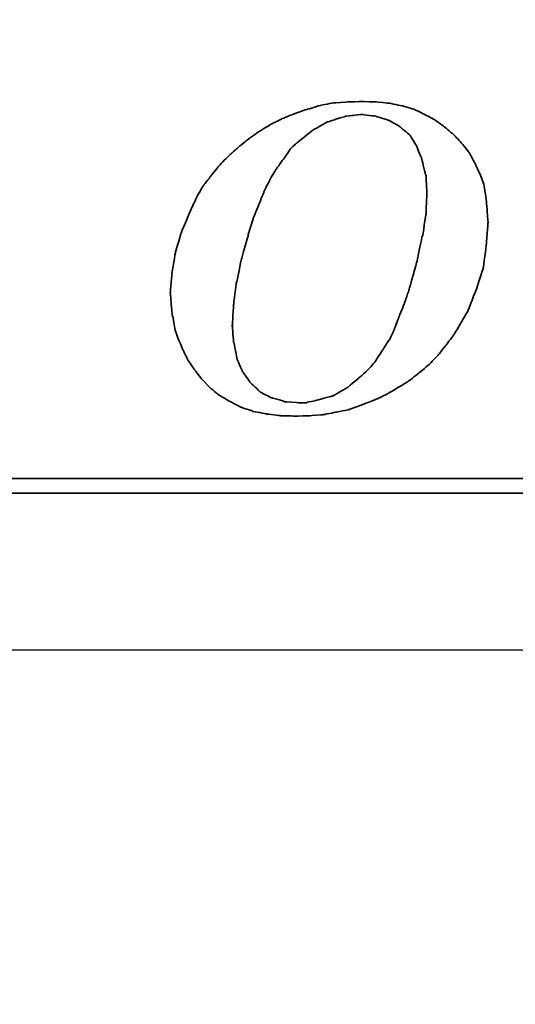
# Model space of a CAD drawing. Extents: x -57 to 121, y 40 to 458.
# Tile 37 of 60: x 99.54 to 102.49, y 46.17 to 52.03. Entities that reach past the tile are written whole.
import ezdxf

# ---------------------------------------------------------------- set-up
doc = ezdxf.new("R2010")
doc.units = 0
doc.header["$MEASUREMENT"] = 0
doc.header["$PDMODE"] = 2
doc.layers.get('DEFPOINTS').update_dxf_attribs({"linetype": 'CONTINUOUS'})
for name, color, linetype in [('DIM', 4, 'CONTINUOUS'), ('layer 1', 7, 'CONTINUOUS'), ('OUT', 3, 'CONTINUOUS')]:
    doc.layers.add(name, color=color, linetype=linetype)
doc.styles.add('DIM-7', font='SIMPLEX.shx', dxfattribs={"width": 0.7, "bigfont": 'chineset.shx'})
doc.dimstyles.new('CNS', dxfattribs={"dimtxt": 3.5, "dimasz": 2.5, "dimexe": 1, "dimexo": 1.5, "dimgap": 0.09, "dimtad": 0, "dimdsep": 46, "dimtxsty": 'DIM-7', "dimcen": 0.09, "dimclrd": 1, "dimclre": 1, "dimclrt": 4, "dimadec": 0, "dimazin": 0, "dimtfac": 1, "dimtix": 1, "dimtmove": 2, "dimatfit": 3, "dimfxl": 1, "dimtvp": 0.971429, "dimtolj": 1, "dimarcsym": 0})

# ---------------------------------------------------------------- blocks, each defined once
blk = doc.blocks.new('*D2')
at = {"layer": 'DEFPOINTS', "color": 0, "transparency": 16777216}
for p in [(74.4266, 52.0297), (113.4266, 49.2797), (113.4266, 40.8094)]:
    blk.add_point(p, dxfattribs=at)
at = {"layer": 'DIM', "color": 7, "lineweight": -2, "transparency": 16777216}
for p, q in [((74.4266, 51.2797), (74.4266, 40.3094)), ((113.4266, 48.5297), (113.4266, 40.3094)), ((75.6766, 40.8094), (112.1766, 40.8094))]:
    blk.add_line(p, q, dxfattribs=at)
at = {"layer": 'DIM', "color": 7, "transparency": 16777216}
for points in [[(75.6766, 41.0177), (75.6766, 40.6011), (74.4266, 40.8094)], [(112.1766, 41.0177), (112.1766, 40.6011), (113.4266, 40.8094)]]:
    blk.add_solid(points, dxfattribs=at)
at = {"layer": 'DIM', "color": 7, "transparency": 16777216, "insert": (93.9266, 42.0844), "char_height": 1.75, "attachment_point": 5, "style": 'DIM-7'}
blk.add_mtext('\\A1;39', dxfattribs=at)
blk = doc.blocks.new('TBI MOTION logo(完整正式版)')
at = {"layer": 'layer 1', "color": 22, "lineweight": 35}
for points, knots in [([(-11.34375, -6.98375), (-11.34375, -6.98375), (-10.91375, -7.43875), (-10.91375, -7.43875), (-10.91375, -7.43875), (-10.91375, -7.43875), (-10.38625, -7.87125), (-10.38625, -7.87125), (-10.38625, -7.87125), (-10.38625, -7.87125), (-9.81125, -8.20375), (-9.81125, -8.20375), (-9.81125, -8.20375), (-9.81125, -8.20375), (-9.21125, -8.51875), (-9.21125, -8.51875), (-9.21125, -8.51875), (-9.21125, -8.51875), (-8.51625, -8.75875), (-8.51625, -8.75875), (-8.51625, -8.75875), (-8.51625, -8.75875), (-7.77125, -8.90375), (-7.77125, -8.90375), (-7.77125, -8.90375), (-7.77125, -8.90375), (-6.97875, -8.99875), (-6.97875, -8.99875), (-6.97875, -8.99875), (-6.97875, -8.99875), (-6.14125, -9.02375), (-6.14125, -9.02375), (-6.14125, -9.02375), (-6.14125, -9.02375), (-5.37125, -8.99875), (-5.37125, -8.99875), (-5.37125, -8.99875), (-5.37125, -8.99875), (-4.65375, -8.94875), (-4.65375, -8.94875), (-4.65375, -8.94875), (-4.65375, -8.94875), (-3.93375, -8.80625), (-3.93375, -8.80625), (-3.93375, -8.80625), (-3.93375, -8.80625), (-3.21375, -8.66375), (-3.21375, -8.66375), (-3.21375, -8.66375), (-3.21375, -8.66375), (-2.49375, -8.39875), (-2.49375, -8.39875), (-2.49375, -8.39875), (-2.49375, -8.39875), (-1.79875, -8.13375), (-1.79875, -8.13375), (-1.79875, -8.13375), (-1.79875, -8.13375), (-1.17375, -7.84375), (-1.17375, -7.84375), (-1.17375, -7.84375), (-1.17375, -7.84375), (-0.52375, -7.46375), (-0.52375, -7.46375), (-0.52375, -7.46375), (-0.52375, -7.46375), (0.10124, -7.07875), (0.10124, -7.07875), (0.10124, -7.07875), (0.10124, -7.07875), (0.67625, -6.62375), (0.67625, -6.62375), (0.67625, -6.62375), (0.67625, -6.62375), (1.24874, -6.14375), (1.24874, -6.14375), (1.24874, -6.14375), (1.24874, -6.14375), (1.72874, -5.64125), (1.72874, -5.64125), (1.72874, -5.64125), (1.72874, -5.64125), (2.18624, -5.06375), (2.18624, -5.06375), (2.18624, -5.06375), (2.18624, -5.06375), (2.61625, -4.48874), (2.61625, -4.48874), (2.61625, -4.48874), (2.61625, -4.48874), (3.00125, -3.83874), (3.00125, -3.83874), (3.00125, -3.83874), (3.00125, -3.83874), (3.36124, -3.21374), (3.36124, -3.21374), (3.36124, -3.21374), (3.36124, -3.21374), (3.84374, -1.99125), (3.84374, -1.99125), (3.84374, -1.99125), (3.84374, -1.99125), (4.22625, -0.81875), (4.22625, -0.81875), (4.22625, -0.81875), (4.22625, -0.81875), (4.39125, 0.45624), (4.39125, 0.45624), (4.39125, 0.45624), (4.39125, 0.45624), (4.48874, 1.70124), (4.48874, 1.70124), (4.48874, 1.70124), (4.48874, 1.70124), (4.43874, 2.44625), (4.43874, 2.44625), (4.43874, 2.44625), (4.43874, 2.44625), (4.36874, 3.14125), (4.36874, 3.14125), (4.36874, 3.14125), (4.36874, 3.14125), (4.25125, 3.81125), (4.25125, 3.81125), (4.25125, 3.81125), (4.25125, 3.81125), (4.03124, 4.41125), (4.03124, 4.41125), (4.03124, 4.41125), (4.03124, 4.41125), (3.74374, 5.01125), (3.74374, 5.01125), (3.74374, 5.01125), (3.74374, 5.01125), (3.43124, 5.58875), (3.43124, 5.58875), (3.43124, 5.58875), (3.43124, 5.58875), (3.02625, 6.09125), (3.02625, 6.09125), (3.02625, 6.09125), (3.02625, 6.09125), (2.59374, 6.54875), (2.59374, 6.54875), (2.59374, 6.54875), (2.59374, 6.54875), (2.09124, 6.98125), (2.09124, 6.98125), (2.09124, 6.98125), (2.09124, 6.98125), (1.56124, 7.36625), (1.56124, 7.36625), (1.56124, 7.36625), (1.56124, 7.36625), (0.98624, 7.67625), (0.98624, 7.67625), (0.98624, 7.67625), (0.98624, 7.67625), (0.38624, 7.96375), (0.38624, 7.96375), (0.38624, 7.96375), (0.38624, 7.96375), (-0.25875, 8.15625), (-0.25875, 8.15625), (-0.25875, 8.15625), (-0.25875, 8.15625), (-0.98125, 8.30125), (-0.98125, 8.30125), (-0.98125, 8.30125), (-0.98125, 8.30125), (-1.70124, 8.37125), (-1.70124, 8.37125), (-1.70124, 8.37125), (-1.70124, 8.37125), (-2.49375, 8.39624), (-2.49375, 8.39624), (-2.49375, 8.39624), (-2.49375, 8.39624), (-3.28625, 8.37125), (-3.28625, 8.37125), (-3.28625, 8.37125), (-3.28625, 8.37125), (-4.05125, 8.32125), (-4.05125, 8.32125), (-4.05125, 8.32125), (-4.05125, 8.32125), (-4.77375, 8.18125), (-4.77375, 8.18125), (-4.77375, 8.18125), (-4.77375, 8.18125), (-5.51625, 7.96375), (-5.51625, 7.96375), (-5.51625, 7.96375), (-5.51625, 7.96375), (-6.21125, 7.72625), (-6.21125, 7.72625), (-6.21125, 7.72625), (-6.21125, 7.72625), (-6.92875, 7.43625), (-6.92875, 7.43625), (-6.92875, 7.43625), (-6.92875, 7.43625), (-7.57875, 7.10125), (-7.57875, 7.10125), (-7.57875, 7.10125), (-7.57875, 7.10125), (-8.24875, 6.69125), (-8.24875, 6.69125), (-8.24875, 6.69125), (-8.24875, 6.69125), (-8.84875, 6.26125), (-8.84875, 6.26125), (-8.84875, 6.26125), (-8.84875, 6.26125), (-9.42625, 5.78125), (-9.42625, 5.78125), (-9.42625, 5.78125), (-9.42625, 5.78125), (-9.95375, 5.30125), (-9.95375, 5.30125), (-9.95375, 5.30125), (-9.95375, 5.30125), (-10.43375, 4.79624), (-10.43375, 4.79624), (-10.43375, 4.79624), (-10.43375, 4.79624), (-10.88875, 4.22125), (-10.88875, 4.22125), (-10.88875, 4.22125), (-10.88875, 4.22125), (-11.29875, 3.69375), (-11.29875, 3.69375), (-11.29875, 3.69375), (-11.29875, 3.69375), (-11.63375, 3.09125), (-11.63375, 3.09125), (-11.63375, 3.09125), (-11.63375, 3.09125), (-11.91875, 2.49625), (-11.91875, 2.49625), (-11.91875, 2.49625), (-11.91875, 2.49625), (-12.44875, 1.24625), (-12.44875, 1.24625), (-12.44875, 1.24625), (-12.44875, 1.24625), (-12.80875, 0.06874), (-12.80875, 0.06874), (-12.80875, 0.06874), (-12.80875, 0.06874), (-12.99875, -1.07875), (-12.99875, -1.07875), (-12.99875, -1.07875), (-12.99875, -1.07875), (-13.09375, -2.18375), (-13.09375, -2.18375), (-13.09375, -2.18375), (-13.09375, -2.18375), (-13.04875, -2.85375), (-13.04875, -2.85375), (-13.04875, -2.85375), (-13.04875, -2.85375), (-12.97375, -3.50375), (-12.97375, -3.50375), (-12.97375, -3.50375), (-12.97375, -3.50375), (-12.95375, -3.50375), (-12.95375, -3.50375), (-12.95375, -3.50375), (-12.95375, -3.50375), (-12.85375, -4.17375), (-12.85375, -4.17375), (-12.85375, -4.17375), (-12.85375, -4.17375), (-12.63875, -4.77624), (-12.63875, -4.77624), (-12.63875, -4.77624), (-12.63875, -4.77624), (-12.39875, -5.35125), (-12.39875, -5.35125), (-12.39875, -5.35125), (-12.39875, -5.35125), (-12.11375, -5.92875), (-12.11375, -5.92875), (-12.11375, -5.92875), (-12.11375, -5.92875), (-11.75375, -6.45375), (-11.75375, -6.45375), (-11.75375, -6.45375), (-11.75375, -6.45375), (-11.34375, -6.98375), (-11.34375, -6.98375)], [0, 0, 0, 0, 0.01369863, 0.01369863, 0.01369863, 0.01369864, 0.02739726, 0.02739726, 0.02739726, 0.02739727, 0.04109589, 0.04109589, 0.04109589, 0.0410959, 0.05479452, 0.05479452, 0.05479452, 0.05479453, 0.06849315, 0.06849315, 0.06849315, 0.06849316, 0.08219178, 0.08219178, 0.08219178, 0.08219179, 0.09589041, 0.09589041, 0.09589041, 0.09589042, 0.10958904, 0.10958904, 0.10958904, 0.10958905, 0.12328767, 0.12328767, 0.12328767, 0.12328768, 0.1369863, 0.1369863, 0.1369863, 0.13698631, 0.15068493, 0.15068493, 0.15068493, 0.15068494, 0.16438356, 0.16438356, 0.16438356, 0.16438357, 0.17808219, 0.17808219, 0.17808219, 0.1780822, 0.19178082, 0.19178082, 0.19178082, 0.19178083, 0.20547945, 0.20547945, 0.20547945, 0.20547946, 0.21917808, 0.21917808, 0.21917808, 0.21917809, 0.23287671, 0.23287671, 0.23287671, 0.23287672, 0.24657534, 0.24657534, 0.24657534, 0.24657535, 0.26027397, 0.26027397, 0.26027397, 0.26027398, 0.2739726, 0.2739726, 0.2739726, 0.27397261, 0.28767123, 0.28767123, 0.28767123, 0.28767124, 0.30136986, 0.30136986, 0.30136986, 0.30136987, 0.31506849, 0.31506849, 0.31506849, 0.3150685, 0.32876712, 0.32876712, 0.32876712, 0.32876713, 0.34246575, 0.34246575, 0.34246575, 0.34246576, 0.35616438, 0.35616438, 0.35616438, 0.35616439, 0.36986301, 0.36986301, 0.36986301, 0.36986302, 0.38356164, 0.38356164, 0.38356164, 0.38356165, 0.39726027, 0.39726027, 0.39726027, 0.39726028, 0.4109589, 0.4109589, 0.4109589, 0.41095891, 0.42465753, 0.42465753, 0.42465753, 0.42465754, 0.43835616, 0.43835616, 0.43835616, 0.43835617, 0.45205479, 0.45205479, 0.45205479, 0.4520548, 0.46575342, 0.46575342, 0.46575342, 0.46575343, 0.47945205, 0.47945205, 0.47945205, 0.47945206, 0.49315068, 0.49315068, 0.49315068, 0.49315069, 0.50684932, 0.50684932, 0.50684932, 0.50684933, 0.52054795, 0.52054795, 0.52054795, 0.52054796, 0.53424658, 0.53424658, 0.53424658, 0.53424659, 0.54794521, 0.54794521, 0.54794521, 0.54794522, 0.56164384, 0.56164384, 0.56164384, 0.56164385, 0.57534247, 0.57534247, 0.57534247, 0.57534248, 0.5890411, 0.5890411, 0.5890411, 0.58904111, 0.60273973, 0.60273973, 0.60273973, 0.60273974, 0.61643836, 0.61643836, 0.61643836, 0.61643837, 0.63013699, 0.63013699, 0.63013699, 0.630137, 0.64383562, 0.64383562, 0.64383562, 0.64383563, 0.65753425, 0.65753425, 0.65753425, 0.65753426, 0.67123288, 0.67123288, 0.67123288, 0.67123289, 0.68493151, 0.68493151, 0.68493151, 0.68493152, 0.69863014, 0.69863014, 0.69863014, 0.69863015, 0.71232877, 0.71232877, 0.71232877, 0.71232878, 0.7260274, 0.7260274, 0.7260274, 0.72602741, 0.73972603, 0.73972603, 0.73972603, 0.73972604, 0.75342466, 0.75342466, 0.75342466, 0.75342467, 0.76712329, 0.76712329, 0.76712329, 0.7671233, 0.78082192, 0.78082192, 0.78082192, 0.78082193, 0.79452055, 0.79452055, 0.79452055, 0.79452056, 0.80821918, 0.80821918, 0.80821918, 0.80821919, 0.82191781, 0.82191781, 0.82191781, 0.82191782, 0.83561644, 0.83561644, 0.83561644, 0.83561645, 0.84931507, 0.84931507, 0.84931507, 0.84931508, 0.8630137, 0.8630137, 0.8630137, 0.86301371, 0.87671233, 0.87671233, 0.87671233, 0.87671234, 0.89041096, 0.89041096, 0.89041096, 0.89041097, 0.90410959, 0.90410959, 0.90410959, 0.9041096, 0.91780822, 0.91780822, 0.91780822, 0.91780823, 0.93150685, 0.93150685, 0.93150685, 0.93150686, 0.94520548, 0.94520548, 0.94520548, 0.94520549, 0.95890411, 0.95890411, 0.95890411, 0.95890412, 0.97260274, 0.97260274, 0.97260274, 0.97260275, 0.98630137, 0.98630137, 0.98630137, 0.98630138, 1, 1, 1, 1]), ([(-8.77875, 1.03124), (-8.77875, 1.03124), (-8.51625, 1.89625), (-8.51625, 1.89625), (-8.51625, 1.89625), (-8.51625, 1.89625), (-8.20375, 2.66375), (-8.20375, 2.66375), (-8.20375, 2.66375), (-8.20375, 2.66375), (-7.91625, 3.38125), (-7.91625, 3.38125), (-7.91625, 3.38125), (-7.91625, 3.38125), (-7.91625, 3.40624), (-7.91625, 3.40624), (-7.91625, 3.40624), (-7.91625, 3.40624), (-7.57875, 4.07624), (-7.57875, 4.07624), (-7.57875, 4.07624), (-7.57875, 4.07624), (-7.24375, 4.65125), (-7.24375, 4.65125), (-7.24375, 4.65125), (-7.24375, 4.65125), (-7.21875, 4.65125), (-7.21875, 4.65125), (-7.21875, 4.65125), (-7.21875, 4.65125), (-7.21875, 4.67624), (-7.21875, 4.67624), (-7.21875, 4.67624), (-7.21875, 4.67624), (-6.83625, 5.20375), (-6.83625, 5.20375), (-6.83625, 5.20375), (-6.83625, 5.20375), (-6.49875, 5.68625), (-6.49875, 5.68625), (-6.49875, 5.68625), (-6.49875, 5.68625), (-6.49875, 5.70625), (-6.49875, 5.70625), (-6.49875, 5.70625), (-6.49875, 5.70625), (-6.11625, 6.09125), (-6.11625, 6.09125), (-6.11625, 6.09125), (-6.11625, 6.09125), (-6.09125, 6.09125), (-6.09125, 6.09125), (-6.09125, 6.09125), (-6.09125, 6.09125), (-5.27375, 6.76625), (-5.27375, 6.76625), (-5.27375, 6.76625), (-5.27375, 6.76625), (-5.24875, 6.76625), (-5.24875, 6.76625), (-5.24875, 6.76625), (-5.24875, 6.76625), (-5.24875, 6.78625), (-5.24875, 6.78625), (-5.24875, 6.78625), (-5.24875, 6.78625), (-4.38875, 7.26624), (-4.38875, 7.26624), (-4.38875, 7.26624), (-4.38875, 7.26624), (-4.36125, 7.26624), (-4.36125, 7.26624), (-4.36125, 7.26624), (-4.36125, 7.26624), (-3.93375, 7.41125), (-3.93375, 7.41125), (-3.93375, 7.41125), (-3.93375, 7.41125), (-3.47375, 7.55625), (-3.47375, 7.55625), (-3.47375, 7.55625), (-3.47375, 7.55625), (-3.45375, 7.55625), (-3.45375, 7.55625), (-3.45375, 7.55625), (-3.45375, 7.55625), (-3.42875, 7.58124), (-3.42875, 7.58124), (-3.42875, 7.58124), (-3.42875, 7.58124), (-2.97375, 7.62625), (-2.97375, 7.62625), (-2.97375, 7.62625), (-2.97375, 7.62625), (-2.49375, 7.67625), (-2.49375, 7.67625), (-2.49375, 7.67625), (-2.49375, 7.67625), (-2.46875, 7.67625), (-2.46875, 7.67625), (-2.46875, 7.67625), (-2.46875, 7.67625), (-1.70124, 7.58124), (-1.70124, 7.58124), (-1.70124, 7.58124), (-1.70124, 7.58124), (-1.67875, 7.55625), (-1.67875, 7.55625), (-1.67875, 7.55625), (-1.67875, 7.55625), (-1.65375, 7.55625), (-1.65375, 7.55625), (-1.65375, 7.55625), (-1.65375, 7.55625), (-1.03125, 7.36625), (-1.03125, 7.36625), (-1.03125, 7.36625), (-1.03125, 7.36625), (-1.00625, 7.36625), (-1.00625, 7.36625), (-1.00625, 7.36625), (-1.00625, 7.36625), (-0.43124, 7.02624), (-0.43124, 7.02624), (-0.43124, 7.02624), (-0.43124, 7.02624), (-0.40625, 7.00624), (-0.40625, 7.00624), (-0.40625, 7.00624), (-0.40625, 7.00624), (0.12124, 6.57124), (0.12124, 6.57124), (0.12124, 6.57124), (0.12124, 6.57124), (0.14624, 6.54875), (0.14624, 6.54875), (0.14624, 6.54875), (0.14624, 6.54875), (0.17124, 6.52375), (0.17124, 6.52375), (0.17124, 6.52375), (0.17124, 6.52375), (0.55625, 5.89875), (0.55625, 5.89875), (0.55625, 5.89875), (0.55625, 5.89875), (0.55625, 5.87625), (0.55625, 5.87625), (0.55625, 5.87625), (0.55625, 5.87625), (0.84124, 5.15625), (0.84124, 5.15625), (0.84124, 5.15625), (0.84124, 5.15625), (0.84124, 5.13125), (0.84124, 5.13125), (0.84124, 5.13125), (0.84124, 5.13125), (1.03624, 4.31875), (1.03624, 4.31875), (1.03624, 4.31875), (1.03624, 4.31875), (1.05624, 4.31875), (1.05624, 4.31875), (1.05624, 4.31875), (1.05624, 4.31875), (1.05624, 4.29125), (1.05624, 4.29125), (1.05624, 4.29125), (1.05624, 4.29125), (1.10625, 3.33125), (1.10625, 3.33125), (1.10625, 3.33125), (1.10625, 3.33125), (1.10625, 3.30875), (1.10625, 3.30875), (1.10625, 3.30875), (1.10625, 3.30875), (1.05624, 2.20624), (1.05624, 2.20624), (1.05624, 2.20624), (1.05624, 2.20624), (1.05624, 2.18124), (1.05624, 2.18124), (1.05624, 2.18124), (1.05624, 2.18124), (0.86624, 0.93624), (0.86624, 0.93624), (0.86624, 0.93624), (0.86624, 0.93624), (0.84124, 0.93624), (0.84124, 0.93624), (0.84124, 0.93624), (0.84124, 0.93624), (0.55625, -0.45874), (0.55625, -0.45874), (0.55625, -0.45874), (0.55625, -0.45874), (0.12124, -1.99125), (0.12124, -1.99125), (0.12124, -1.99125), (0.12124, -1.99125), (0.12124, -2.01874), (0.12124, -2.01874), (0.12124, -2.01874), (0.12124, -2.01874), (-0.13874, -2.78375), (-0.13874, -2.78375), (-0.13874, -2.78375), (-0.13874, -2.78375), (-0.43124, -3.50375), (-0.43124, -3.50375), (-0.43124, -3.50375), (-0.43124, -3.50375), (-0.69375, -4.19875), (-0.69375, -4.19875), (-0.69375, -4.19875), (-0.69375, -4.19875), (-0.69375, -4.22375), (-0.69375, -4.22375), (-0.69375, -4.22375), (-0.69375, -4.22375), (-0.98125, -4.82374), (-0.98125, -4.82374), (-0.98125, -4.82374), (-0.98125, -4.82374), (-1.00625, -4.82374), (-1.00625, -4.82374), (-1.00625, -4.82374), (-1.00625, -4.82374), (-1.33875, -5.35125), (-1.33875, -5.35125), (-1.33875, -5.35125), (-1.33875, -5.35125), (-1.67875, -5.87875), (-1.67875, -5.87875), (-1.67875, -5.87875), (-1.67875, -5.87875), (-1.67875, -5.90375), (-1.67875, -5.90375), (-1.67875, -5.90375), (-1.67875, -5.90375), (-2.05875, -6.35875), (-2.05875, -6.35875), (-2.05875, -6.35875), (-2.05875, -6.35875), (-2.08375, -6.38375), (-2.08375, -6.38375), (-2.08375, -6.38375), (-2.08375, -6.38375), (-2.46875, -6.74375), (-2.46875, -6.74375), (-2.46875, -6.74375), (-2.46875, -6.74375), (-3.25875, -7.41625), (-3.25875, -7.41625), (-3.25875, -7.41625), (-3.25875, -7.41625), (-3.28625, -7.43875), (-3.28625, -7.43875), (-3.28625, -7.43875), (-3.28625, -7.43875), (-4.12375, -7.91875), (-4.12375, -7.91875), (-4.12375, -7.91875), (-4.12375, -7.91875), (-4.14875, -7.91875), (-4.14875, -7.91875), (-4.14875, -7.91875), (-4.14875, -7.91875), (-4.17125, -7.91875), (-4.17125, -7.91875), (-4.17125, -7.91875), (-4.17125, -7.91875), (-5.03375, -8.15875), (-5.03375, -8.15875), (-5.03375, -8.15875), (-5.03375, -8.15875), (-5.51625, -8.25625), (-5.51625, -8.25625), (-5.51625, -8.25625), (-5.51625, -8.25625), (-5.54125, -8.27875), (-5.54125, -8.27875), (-5.54125, -8.27875), (-5.54125, -8.27875), (-5.56375, -8.27875), (-5.56375, -8.27875), (-5.56375, -8.27875), (-5.56375, -8.27875), (-5.99625, -8.27875), (-5.99625, -8.27875), (-5.99625, -8.27875), (-5.99625, -8.27875), (-6.76375, -8.23125), (-6.76375, -8.23125), (-6.76375, -8.23125), (-6.76375, -8.23125), (-6.78875, -8.23125), (-6.78875, -8.23125), (-6.78875, -8.23125), (-6.78875, -8.23125), (-6.78875, -8.20375), (-6.78875, -8.20375), (-6.78875, -8.20375), (-6.78875, -8.20375), (-7.45875, -8.01375), (-7.45875, -8.01375), (-7.45875, -8.01375), (-7.45875, -8.01375), (-7.48375, -8.01375), (-7.48375, -8.01375), (-7.48375, -8.01375), (-7.48375, -8.01375), (-7.50875, -8.01375), (-7.50875, -8.01375), (-7.50875, -8.01375), (-7.50875, -8.01375), (-8.13125, -7.67875), (-8.13125, -7.67875), (-8.13125, -7.67875), (-8.13125, -7.67875), (-8.15625, -7.65375), (-8.15625, -7.65375), (-8.15625, -7.65375), (-8.15625, -7.65375), (-8.65875, -7.17375), (-8.65875, -7.17375), (-8.65875, -7.17375), (-8.65875, -7.17375), (-8.68375, -7.14875), (-8.68375, -7.14875), (-8.68375, -7.14875), (-8.68375, -7.14875), (-9.08875, -6.57375), (-9.08875, -6.57375), (-9.08875, -6.57375), (-9.08875, -6.57375), (-9.11375, -6.54875), (-9.11375, -6.54875), (-9.11375, -6.54875), (-9.11375, -6.54875), (-9.11375, -6.52875), (-9.11375, -6.52875), (-9.11375, -6.52875), (-9.11375, -6.52875), (-9.40375, -5.85375), (-9.40375, -5.85375), (-9.40375, -5.85375), (-9.40375, -5.85375), (-9.40375, -5.82875), (-9.40375, -5.82875), (-9.40375, -5.82875), (-9.40375, -5.82875), (-9.56875, -4.96875), (-9.56875, -4.96875), (-9.56875, -4.96875), (-9.56875, -4.96875), (-9.59375, -4.94375), (-9.59375, -4.94375), (-9.59375, -4.94375), (-9.59375, -4.94375), (-9.66375, -4.03375), (-9.66375, -4.03375), (-9.66375, -4.03375), (-9.66375, -4.03375), (-9.66375, -4.00875), (-9.66375, -4.00875), (-9.66375, -4.00875), (-9.66375, -4.00875), (-9.59375, -2.85375), (-9.59375, -2.85375), (-9.59375, -2.85375), (-9.59375, -2.85375), (-9.45125, -1.65875), (-9.45125, -1.65875), (-9.45125, -1.65875), (-9.45125, -1.65875), (-9.42625, -1.63375), (-9.42625, -1.63375), (-9.42625, -1.63375), (-9.42625, -1.63375), (-9.16125, -0.33875), (-9.16125, -0.33875), (-9.16125, -0.33875), (-9.16125, -0.33875), (-8.77875, 1.00624), (-8.77875, 1.00624), (-8.77875, 1.00624), (-8.77875, 1.00624), (-8.77875, 1.03124), (-8.77875, 1.03124)], [0, 0, 0, 0, 0.01020408, 0.01020408, 0.01020408, 0.01020409, 0.02040816, 0.02040816, 0.02040816, 0.02040817, 0.03061224, 0.03061224, 0.03061224, 0.03061225, 0.04081633, 0.04081633, 0.04081633, 0.04081634, 0.05102041, 0.05102041, 0.05102041, 0.05102042, 0.06122449, 0.06122449, 0.06122449, 0.0612245, 0.07142857, 0.07142857, 0.07142857, 0.07142858, 0.08163265, 0.08163265, 0.08163265, 0.08163266, 0.09183673, 0.09183673, 0.09183673, 0.09183674, 0.10204082, 0.10204082, 0.10204082, 0.10204083, 0.1122449, 0.1122449, 0.1122449, 0.11224491, 0.12244898, 0.12244898, 0.12244898, 0.12244899, 0.13265306, 0.13265306, 0.13265306, 0.13265307, 0.14285714, 0.14285714, 0.14285714, 0.14285715, 0.15306122, 0.15306122, 0.15306122, 0.15306123, 0.16326531, 0.16326531, 0.16326531, 0.16326532, 0.17346939, 0.17346939, 0.17346939, 0.1734694, 0.18367347, 0.18367347, 0.18367347, 0.18367348, 0.19387755, 0.19387755, 0.19387755, 0.19387756, 0.20408163, 0.20408163, 0.20408163, 0.20408164, 0.21428571, 0.21428571, 0.21428571, 0.21428572, 0.2244898, 0.2244898, 0.2244898, 0.22448981, 0.23469388, 0.23469388, 0.23469388, 0.23469389, 0.24489796, 0.24489796, 0.24489796, 0.24489797, 0.25510204, 0.25510204, 0.25510204, 0.25510205, 0.26530612, 0.26530612, 0.26530612, 0.26530613, 0.2755102, 0.2755102, 0.2755102, 0.27551021, 0.28571429, 0.28571429, 0.28571429, 0.2857143, 0.29591837, 0.29591837, 0.29591837, 0.29591838, 0.30612245, 0.30612245, 0.30612245, 0.30612246, 0.31632653, 0.31632653, 0.31632653, 0.31632654, 0.32653061, 0.32653061, 0.32653061, 0.32653062, 0.33673469, 0.33673469, 0.33673469, 0.3367347, 0.34693878, 0.34693878, 0.34693878, 0.34693879, 0.35714286, 0.35714286, 0.35714286, 0.35714287, 0.36734694, 0.36734694, 0.36734694, 0.36734695, 0.37755102, 0.37755102, 0.37755102, 0.37755103, 0.3877551, 0.3877551, 0.3877551, 0.38775511, 0.39795918, 0.39795918, 0.39795918, 0.39795919, 0.40816327, 0.40816327, 0.40816327, 0.40816328, 0.41836735, 0.41836735, 0.41836735, 0.41836736, 0.42857143, 0.42857143, 0.42857143, 0.42857144, 0.43877551, 0.43877551, 0.43877551, 0.43877552, 0.44897959, 0.44897959, 0.44897959, 0.4489796, 0.45918367, 0.45918367, 0.45918367, 0.45918368, 0.46938776, 0.46938776, 0.46938776, 0.46938777, 0.47959184, 0.47959184, 0.47959184, 0.47959185, 0.48979592, 0.48979592, 0.48979592, 0.48979593, 0.5, 0.5, 0.5, 0.50000001, 0.51020408, 0.51020408, 0.51020408, 0.51020409, 0.52040816, 0.52040816, 0.52040816, 0.52040817, 0.53061224, 0.53061224, 0.53061224, 0.53061225, 0.54081633, 0.54081633, 0.54081633, 0.54081634, 0.55102041, 0.55102041, 0.55102041, 0.55102042, 0.56122449, 0.56122449, 0.56122449, 0.5612245, 0.57142857, 0.57142857, 0.57142857, 0.57142858, 0.58163265, 0.58163265, 0.58163265, 0.58163266, 0.59183673, 0.59183673, 0.59183673, 0.59183674, 0.60204082, 0.60204082, 0.60204082, 0.60204083, 0.6122449, 0.6122449, 0.6122449, 0.61224491, 0.62244898, 0.62244898, 0.62244898, 0.62244899, 0.63265306, 0.63265306, 0.63265306, 0.63265307, 0.64285714, 0.64285714, 0.64285714, 0.64285715, 0.65306122, 0.65306122, 0.65306122, 0.65306123, 0.66326531, 0.66326531, 0.66326531, 0.66326532, 0.67346939, 0.67346939, 0.67346939, 0.6734694, 0.68367347, 0.68367347, 0.68367347, 0.68367348, 0.69387755, 0.69387755, 0.69387755, 0.69387756, 0.70408163, 0.70408163, 0.70408163, 0.70408164, 0.71428571, 0.71428571, 0.71428571, 0.71428572, 0.7244898, 0.7244898, 0.7244898, 0.72448981, 0.73469388, 0.73469388, 0.73469388, 0.73469389, 0.74489796, 0.74489796, 0.74489796, 0.74489797, 0.75510204, 0.75510204, 0.75510204, 0.75510205, 0.76530612, 0.76530612, 0.76530612, 0.76530613, 0.7755102, 0.7755102, 0.7755102, 0.77551021, 0.78571429, 0.78571429, 0.78571429, 0.7857143, 0.79591837, 0.79591837, 0.79591837, 0.79591838, 0.80612245, 0.80612245, 0.80612245, 0.80612246, 0.81632653, 0.81632653, 0.81632653, 0.81632654, 0.82653061, 0.82653061, 0.82653061, 0.82653062, 0.83673469, 0.83673469, 0.83673469, 0.8367347, 0.84693878, 0.84693878, 0.84693878, 0.84693879, 0.85714286, 0.85714286, 0.85714286, 0.85714287, 0.86734694, 0.86734694, 0.86734694, 0.86734695, 0.87755102, 0.87755102, 0.87755102, 0.87755103, 0.8877551, 0.8877551, 0.8877551, 0.88775511, 0.89795918, 0.89795918, 0.89795918, 0.89795919, 0.90816327, 0.90816327, 0.90816327, 0.90816328, 0.91836735, 0.91836735, 0.91836735, 0.91836736, 0.92857143, 0.92857143, 0.92857143, 0.92857144, 0.93877551, 0.93877551, 0.93877551, 0.93877552, 0.94897959, 0.94897959, 0.94897959, 0.9489796, 0.95918367, 0.95918367, 0.95918367, 0.95918368, 0.96938776, 0.96938776, 0.96938776, 0.96938777, 0.97959184, 0.97959184, 0.97959184, 0.97959185, 0.98979592, 0.98979592, 0.98979592, 0.98979593, 1, 1, 1, 1]), ([(75.90875, -9.47875), (75.90875, -9.47875), (75.90875, -12.28625), (75.90875, -12.28625), (75.90875, -12.28625), (75.90875, -12.28625), (75.90875, -12.47875), (75.90875, -12.47875), (75.90875, -12.47875), (75.90875, -12.47875), (75.71625, -12.47875), (75.71625, -12.47875), (75.71625, -12.47875), (75.71625, -12.47875), (-88.32875, -12.47875), (-88.32875, -12.47875), (-88.32875, -12.47875), (-88.32875, -12.47875), (-88.32875, -13.29375), (-88.32875, -13.29375), (-88.32875, -13.29375), (-88.32875, -13.29375), (82.89125, -13.29375), (82.89125, -13.29375), (82.89125, -13.29375), (82.89125, -13.29375), (75.90875, -9.47875), (75.90875, -9.47875)], [0, 0, 0, 0, 0.14285714, 0.14285714, 0.14285714, 0.14285715, 0.28571429, 0.28571429, 0.28571429, 0.2857143, 0.42857143, 0.42857143, 0.42857143, 0.42857144, 0.57142857, 0.57142857, 0.57142857, 0.57142858, 0.71428571, 0.71428571, 0.71428571, 0.71428572, 0.85714286, 0.85714286, 0.85714286, 0.85714287, 1, 1, 1, 1])]:
    blk.add_open_spline(points, degree=3, knots=knots, dxfattribs=at)

msp = doc.modelspace()

# ---------------------------------------------------------------- linework, layer by layer
at = {"layer": 'OUT', "color": 7}
msp.add_line((85.4266, 48.2797), (112.4266, 48.2797), dxfattribs=at)

# ---------------------------------------------------------------- block references
at = {"layer": 'DIM', "color": 7, "xscale": 0.1074954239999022, "yscale": 0.1074954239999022, "zscale": 0.1074954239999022}
msp.add_blockref('TBI MOTION logo(完整正式版)', (101.8427, 50.6403), dxfattribs=at)

# ---------------------------------------------------------------- dimensions: what is measured, and where the dimension line sits
at = {"layer": 'DIM', "color": 7}
dim = msp.add_linear_dim(base=(113.4266, 40.8094), p1=(74.4266, 52.0297), p2=(113.4266, 49.2797), dimstyle='CNS', override={"dimscale": 0.5, "dimgap": 0.8, "dimtad": 1, "dimclrd": 7, "dimclre": 7, "dimclrt": 7, "dimtol": 0, "dimlim": 0, "dimtp": -0.04, "dimtm": 0.08, "dimtfac": 0.6, "dimtmove": 1}, dxfattribs=at)
dim.commit()
dim.dimension.update_dxf_attribs({"geometry": '*D2', "text_midpoint": (93.9266, 42.0844)})

doc.saveas('drawing.dxf')
